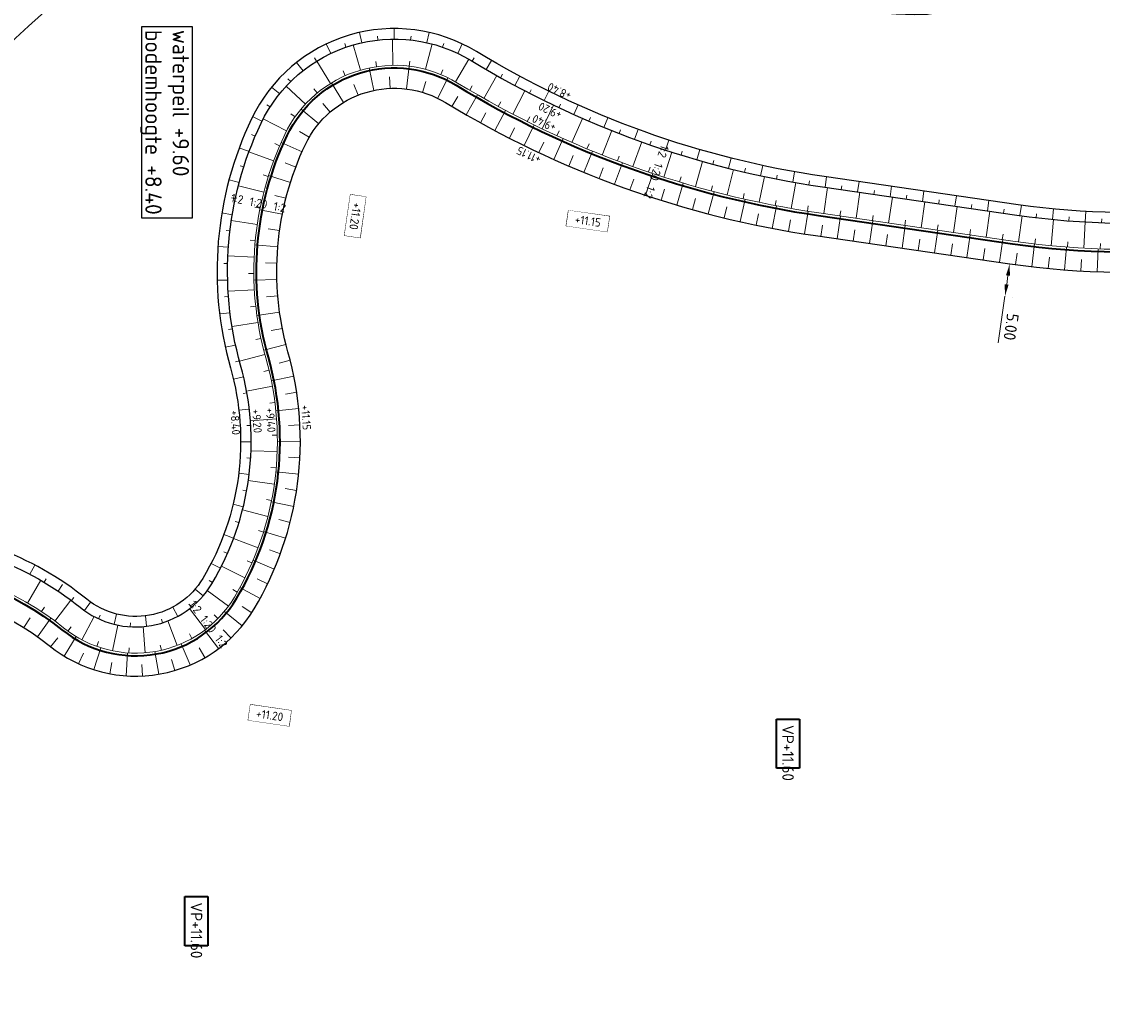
# Model space of a CAD drawing. Header units: metres. Extents: x 232559 to 234458, y 552925 to 554400.
# Tile 36 of 45: x 233079 to 233244, y 554059 to 554210. Entities that reach past the tile are written whole.
import ezdxf
from ezdxf.enums import TextEntityAlignment as Align

# ---------------------------------------------------------------- set-up
doc = ezdxf.new("R2010")
doc.units = ezdxf.units.M
doc.layers.get('Defpoints').update_dxf_attribs({"color": 241})
for name, color, linetype, lineweight in [('N-AL-HOOGTELABEL-S', 7, 'Continuous', 9), ('N-WE-GW-WATERGANG_BODEM-G', 144, 'Continuous', 25), ('N-WE-OB-BESCHOEIING-G', 7, 'OB-BESCHOEIING', 25), ('N-WE-VH-M', 7, 'Continuous', 18), ('X-XX-AL-AANKLEDING-T25', 7, 'Continuous', 25), ('X-XX-AL-AANKLEDING-T35', 7, 'Continuous', 35), ('X-XX-AL-AANKLEDING_WATERPARTIJEN_ALGEMEEN-T25', 7, 'Continuous', 25)]:
    doc.layers.add(name, color=color, linetype=linetype, lineweight=lineweight)
for name, color, linetype, lineweight, true_color in [('N-WE-GW-GRONDWERKLIJN-G', 7, 'Continuous', 18, 0x004c00), ('N-WE-GW-TALUDARCERING_KORT-G', 7, 'Continuous', 18, 0x004c00), ('N-WE-GW-TALUDARCERING_LANG-G', 7, 'Continuous', 13, 0x004c00), ('N-WE-GW-WATERGANG_INSTEEK-G', 7, 'Continuous', 25, 0x004c00), ('N-WE-WH-WATERLIJN-G', 150, 'Continuous', 35, 0x007fff)]:
    doc.layers.add(name, color=color, linetype=linetype, lineweight=lineweight, true_color=true_color)
doc.styles.add('NLCS-ISO', font='NLCS-ISO.ttf')
doc.styles.add('NLCS-ISO-ANNOTATIEF-T18', font='NLCS-ISO.ttf', dxfattribs={"height": 1.8})
doc.styles.add('NLCS-ISO-M500-T25', font='NLCS-ISO.ttf', dxfattribs={"height": 1.25})
doc.styles.add('NLCS-ISO-M500-T35', font='NLCS-ISO.ttf', dxfattribs={"height": 1.75})
doc.linetypes.add('OB-BESCHOEIING', pattern='A,30,-5,[1,NLCS.SHX,S=1,R=0,X=0,Y=0],-5', length=40)
doc.dimstyles.new('NLCS-ANNOTATIEF-T18-PIJL_L2_H2_A', dxfattribs={"dimtxt": 1.8, "dimasz": 1.8, "dimexe": 1.2, "dimexo": 1.2, "dimgap": 0.7, "dimtad": 1, "dimzin": 0, "dimdsep": 46, "dimtxsty": 'NLCS-ISO-ANNOTATIEF-T18', "dimcen": 0, "dimdle": 2, "dimclrd": 7, "dimclre": 251, "dimclrt": 7, "dimazin": 0, "dimtfac": 1, "dimtofl": 0, "dimtmove": 0, "dimatfit": 3, "dimfxl": 2, "dimtfillclr": 256, "dimtolj": 1, "dimtzin": 0, "dimlwd": 9, "dimlwe": 9, "dimarcsym": 0})

# ---------------------------------------------------------------- blocks, each defined once
blk = doc.blocks.new('*D113')
at = {"layer": 'Defpoints', "color": 0, "transparency": 16777216}
for p in [(232796.7, 554139.99), (233296.5, 554125.8)]:
    blk.add_point(p, dxfattribs=at)
at = {"layer": 'N-WE-VH-M', "color": 7, "lineweight": 9, "transparency": 16777216}
blk.add_line((233283.59, 554126.17), (233294.7, 554125.85), dxfattribs=at)
at = {"layer": 'N-WE-VH-M', "color": 7, "transparency": 16777216}
blk.add_solid([(233294.71, 554126.15), (233294.69, 554125.55), (233296.5, 554125.8)], dxfattribs=at)
at = {"layer": 'N-WE-VH-M', "color": 7, "transparency": 16777216, "insert": (233288.29, 554127.64), "char_height": 1.8, "attachment_point": 5, "rotation": 358.3738, "style": 'NLCS-ISO-ANNOTATIEF-T18'}
blk.add_mtext('\\A1;R500.00', dxfattribs=at)
blk = doc.blocks.new('*D143')
at = {"layer": 'Defpoints', "color": 0, "transparency": 16777216}
for p in [(233229.38, 554173.2), (233228.67, 554168.25), (233228.67, 554168.25)]:
    blk.add_point(p, dxfattribs=at)
at = {"layer": 'N-WE-VH-M', "color": 251, "lineweight": 9, "transparency": 16777216}
for p, q in [((233230.57, 554173.02), (233230.57, 554173.02)), ((233229.85, 554168.08), (233229.85, 554168.08))]:
    blk.add_line(p, q, dxfattribs=at)
at = {"layer": 'N-WE-VH-M', "color": 7, "lineweight": 9, "transparency": 16777216}
for p, q in [((233229.13, 554171.41), (233228.93, 554170.03)), ((233228.67, 554168.25), (233227.64, 554161.16))]:
    blk.add_line(p, q, dxfattribs=at)
at = {"layer": 'N-WE-VH-M', "color": 7, "transparency": 16777216}
for points in [[(233229.42, 554171.37), (233228.83, 554171.46), (233229.39, 554173.2)], [(233229.22, 554169.99), (233228.63, 554170.07), (233228.67, 554168.25)]]:
    blk.add_solid(points, dxfattribs=at)
at = {"layer": 'N-WE-VH-M', "color": 7, "transparency": 16777216, "insert": (233229.61, 554163.58), "char_height": 1.8, "attachment_point": 5, "rotation": 261.7345, "style": 'NLCS-ISO-ANNOTATIEF-T18'}
blk.add_mtext('\\A1;5.00', dxfattribs=at)
blk = doc.blocks.new('SAL-HOOGTELABEL_AANLEG-SO')
blk.add_lwpolyline([(-4.84, 1.8), (4.85, 1.8), (4.85, -1.89), (-4.84, -1.89)], close=True)
at = {"style": 'NLCS-ISO'}
blk.add_attdef('HOOGTE', text='', height=2, dxfattribs=at).set_placement((0, 0), align=Align.MIDDLE_CENTER)
blk.add_wipeout([(-4.84, 1.8), (4.85, 1.8), (4.85, -1.89), (-4.84, -1.89)])

msp = doc.modelspace()

# ---------------------------------------------------------------- linework, layer by layer
at = {"layer": 'N-WE-GW-TALUDARCERING_KORT-G'}
for points in [[(233133.11, 554207.315), (233133.043, 554207.911)], [(233138.1, 554207.318), (233138.166, 554207.915)], [(233128.244, 554206.213), (233128.047, 554206.779)], [(233142.968, 554206.223), (233143.164, 554206.79)], [(233123.74, 554204.065), (233123.423, 554204.575)], [(233147.475, 554204.082), (233147.786, 554204.595)], [(233128.116, 554201.867), (233127.792, 554202.598)], [(233132.904, 554203.255), (233132.787, 554204.046)], [(233137.888, 554203.316), (233137.986, 554204.11)], [(233142.708, 554202.045), (233143.015, 554202.784)], [(233119.819, 554200.979), (233119.398, 554201.406)], [(233134.959, 554199.941), (233134.882, 554201.689)], [(233139.899, 554199.333), (233140.398, 554201.01)], [(233151.795, 554201.566), (233152.088, 554202.089)], [(233123.873, 554199.251), (233123.365, 554199.869)], [(233130.092, 554198.901), (233129.448, 554200.528)], [(233147.092, 554199.652), (233147.498, 554200.342)], [(233156.201, 554199.202), (233156.475, 554199.736)], [(233125.833, 554196.327), (233124.692, 554197.654)], [(233144.394, 554197.183), (233145.292, 554198.685)], [(233151.445, 554197.192), (233151.826, 554197.895)], [(233116.675, 554197.104), (233116.17, 554197.428)], [(233120.481, 554195.598), (233119.827, 554196.059)], [(233148.728, 554194.69), (233149.575, 554196.221)], [(233160.687, 554196.995), (233160.943, 554197.538)], [(233155.879, 554194.881), (233156.236, 554195.597)], [(233165.248, 554194.946), (233165.484, 554195.497)], [(233114.407, 554192.655), (233113.855, 554192.891)], [(233122.649, 554192.502), (233121.137, 554193.383)], [(233153.142, 554192.342), (233153.938, 554193.901)], [(233160.389, 554192.724), (233160.722, 554193.451)], [(233169.878, 554193.058), (233170.094, 554193.618)], [(233118.133, 554191.195), (233117.398, 554191.511)], [(233157.632, 554190.144), (233158.376, 554191.728)], [(233164.97, 554190.721), (233165.278, 554191.459)], [(233174.571, 554191.334), (233174.768, 554191.901)], [(233162.193, 554188.095), (233162.884, 554189.704)], [(233169.617, 554188.876), (233169.899, 554189.624)], [(233179.322, 554189.776), (233179.498, 554190.35)], [(233112.667, 554187.97), (233112.095, 554188.152)], [(233120.596, 554187.948), (233118.959, 554188.566)], [(233166.82, 554186.2), (233167.456, 554187.831)], [(233174.324, 554187.19), (233174.581, 554187.948)], [(233184.124, 554188.386), (233184.281, 554188.965)], [(233188.972, 554187.164), (233189.109, 554187.749)], [(233116.4, 554186.508), (233115.636, 554186.746)], [(233171.508, 554184.461), (233172.089, 554186.111)], [(233179.086, 554185.666), (233179.316, 554186.432)], [(233193.86, 554186.114), (233193.976, 554186.703)], [(233176.25, 554182.878), (233176.776, 554184.547)], [(233183.897, 554184.306), (233184.101, 554185.079)], [(233198.782, 554185.236), (233198.877, 554185.828)], [(233203.728, 554184.502), (233203.814, 554185.095)], [(233208.676, 554183.783), (233208.763, 554184.377)], [(233111.38, 554183.14), (233110.793, 554183.267)], [(233119.093, 554183.182), (233117.398, 554183.614)], [(233181.043, 554181.455), (233181.513, 554183.14)], [(233188.751, 554183.11), (233188.929, 554183.89)], [(233193.644, 554182.081), (233193.795, 554182.867)], [(233213.624, 554183.064), (233213.711, 554183.658)], [(233218.572, 554182.345), (233218.659, 554182.939)], [(233115.158, 554181.667), (233114.374, 554181.825)], [(233185.881, 554180.191), (233186.294, 554181.892)], [(233198.569, 554181.22), (233198.694, 554182.01)], [(233203.516, 554180.491), (233203.631, 554181.282)], [(233223.52, 554181.626), (233223.607, 554182.22)], [(233228.469, 554180.908), (233228.555, 554181.501)], [(233190.758, 554179.09), (233191.115, 554180.804)], [(233195.669, 554178.152), (233195.968, 554179.876)], [(233208.464, 554179.772), (233208.579, 554180.563)], [(233213.412, 554179.053), (233213.527, 554179.845)], [(233233.422, 554180.226), (233233.493, 554180.822)], [(233238.398, 554179.739), (233238.443, 554180.337)], [(233243.39, 554179.464), (233243.41, 554180.064)], [(233110.558, 554178.21), (233109.962, 554178.281)], [(233118.128, 554178.278), (233116.395, 554178.52)], [(233200.608, 554177.376), (233200.859, 554179.108)], [(233205.556, 554176.657), (233205.807, 554178.389)], [(233218.36, 554178.334), (233218.475, 554179.126)], [(233223.308, 554177.615), (233223.423, 554178.407)], [(233114.421, 554176.723), (233113.625, 554176.8)], [(233210.504, 554175.939), (233210.756, 554177.67)], [(233215.452, 554175.22), (233215.704, 554176.952)], [(233220.4, 554174.501), (233220.652, 554176.233)], [(233228.256, 554176.897), (233228.371, 554177.688)], [(233233.21, 554176.223), (233233.303, 554177.018)], [(233238.187, 554175.744), (233238.247, 554176.541)], [(233243.179, 554175.469), (233243.206, 554176.269)], [(233225.348, 554173.782), (233225.6, 554175.514)], [(233230.297, 554173.067), (233230.536, 554174.8)], [(233110.209, 554173.224), (233109.609, 554173.238)], [(233117.713, 554173.298), (233115.964, 554173.346)], [(233235.262, 554172.484), (233235.432, 554174.225)], [(233240.247, 554172.1), (233240.347, 554173.847)], [(233114.197, 554171.731), (233113.397, 554171.725)], [(233110.336, 554168.228), (233109.737, 554168.184)], [(233117.853, 554168.303), (233116.109, 554168.157)], [(233114.488, 554166.741), (233113.693, 554166.654)], [(233110.937, 554163.266), (233110.345, 554163.166)], [(233118.545, 554163.353), (233116.828, 554163.015)], [(233115.291, 554161.808), (233114.509, 554161.639)], [(233112.007, 554158.384), (233111.428, 554158.228)], [(233119.746, 554158.501), (233118.05, 554158.07)], [(233116.52, 554156.963), (233115.742, 554156.777)], [(233113.149, 554153.519), (233112.558, 554153.415)], [(233120.734, 554153.602), (233119.003, 554153.342)], [(233117.416, 554152.046), (233116.623, 554151.945)], [(233113.721, 554148.554), (233113.122, 554148.521)], [(233121.228, 554148.628), (233119.48, 554148.543)], [(233117.78, 554147.062), (233116.98, 554147.047)], [(233113.707, 554143.557), (233113.108, 554143.594)], [(233121.223, 554143.63), (233119.475, 554143.72)], [(233117.606, 554142.067), (233116.809, 554142.138)], [(233113.106, 554138.596), (233112.516, 554138.703)], [(233120.719, 554138.658), (233118.989, 554138.921)], [(233116.897, 554137.12), (233116.113, 554137.276)], [(233111.927, 554133.74), (233111.354, 554133.916)], [(233119.722, 554133.761), (233118.026, 554134.195)], [(233115.662, 554132.278), (233114.898, 554132.517)], [(233110.186, 554129.056), (233109.637, 554129.298)], [(233118.24, 554128.987), (233116.597, 554129.589)], [(233113.914, 554127.596), (233113.18, 554127.915)], [(233082.256, 554124.638), (233082.564, 554125.153)], [(233116.289, 554124.386), (233114.714, 554125.149)], [(233107.908, 554124.609), (233107.391, 554124.913)], [(233111.673, 554123.128), (233110.978, 554123.525)], [(233086.407, 554121.854), (233086.767, 554122.334)], [(233081.851, 554120.171), (233082.291, 554120.839)], [(233104.679, 554120.829), (233104.302, 554121.296)], [(233113.883, 554120.006), (233112.41, 554120.95)], [(233079.172, 554117.733), (233080.102, 554119.215)], [(233090.547, 554119.076), (233090.798, 554119.621)], [(233100.301, 554118.473), (233100.119, 554119.044)], [(233108.724, 554119.11), (233108.151, 554119.669)], [(233085.875, 554117.207), (233086.347, 554117.852)], [(233095.367, 554117.861), (233095.404, 554118.46)], [(233110.712, 554116.155), (233109.503, 554117.42)], [(233083.232, 554114.819), (233084.312, 554116.195)], [(233090.276, 554114.869), (233090.547, 554115.622)], [(233104.771, 554116.077), (233104.379, 554116.774)], [(233087.493, 554112.226), (233088.218, 554113.818)], [(233095.157, 554113.866), (233095.205, 554114.665)], [(233100.123, 554114.28), (233099.943, 554115.06)], [(233106.723, 554113.161), (233105.846, 554114.675)], [(233092.245, 554110.711), (233092.575, 554112.43)], [(233097.221, 554110.36), (233097.136, 554112.108)], [(233102.139, 554111.192), (233101.645, 554112.871)]]:
    msp.add_lwpolyline(points, dxfattribs=at)
at = {"layer": 'N-WE-GW-TALUDARCERING_LANG-G'}
for points in [[(233130.646, 554206.899), (233130.293, 554208.459)], [(233135.394, 554203.454), (233135.345, 554207.454)], [(233135.605, 554207.455), (233135.604, 554209.055)], [(233140.564, 554206.906), (233140.916, 554208.467)], [(233125.932, 554205.264), (233125.243, 554206.708)], [(233130.463, 554202.723), (233129.349, 554206.564)], [(233140.341, 554202.843), (233141.361, 554206.711)], [(233145.281, 554205.277), (233145.967, 554206.723)], [(233144.946, 554200.935), (233146.961, 554204.39)], [(233149.624, 554202.805), (233150.43, 554204.188)], [(233121.694, 554202.631), (233120.704, 554203.888)], [(233125.906, 554200.702), (233123.807, 554204.107)], [(233132.483, 554199.624), (233131.751, 554203.047)], [(233137.455, 554199.843), (233137.882, 554203.317)], [(233142.225, 554198.425), (233143.765, 554201.568)], [(233149.258, 554198.403), (233151.226, 554201.886)], [(233153.988, 554200.365), (233154.744, 554201.775)], [(233118.139, 554199.129), (233116.897, 554200.137)], [(233122.053, 554197.539), (233119.122, 554200.261)], [(233127.855, 554197.792), (233126.045, 554200.787)], [(233153.652, 554196.018), (233155.5, 554199.565)], [(233158.434, 554198.079), (233159.141, 554199.514)], [(233146.55, 554195.918), (233148.296, 554198.952)], [(233124.081, 554194.547), (233121.391, 554196.786)], [(233150.925, 554193.498), (233152.568, 554196.588)], [(233158.124, 554193.783), (233159.851, 554197.391)], [(233162.959, 554195.95), (233163.614, 554197.41)], [(233115.444, 554194.93), (233114.01, 554195.64)], [(233119.184, 554193.463), (233115.633, 554195.304)], [(233155.378, 554191.224), (233156.917, 554194.368)], [(233162.671, 554191.703), (233164.273, 554195.368)], [(233167.554, 554193.982), (233168.159, 554195.463)], [(233167.285, 554189.779), (233168.762, 554193.496)], [(233172.217, 554192.176), (233172.768, 554193.678)], [(233121.544, 554190.261), (233118.343, 554191.677)], [(233159.904, 554189.1), (233161.338, 554192.293)], [(233171.963, 554188.013), (233173.312, 554191.779)], [(233176.939, 554190.535), (233177.438, 554192.055)], [(233113.481, 554190.333), (233111.981, 554190.89)], [(233117.206, 554188.874), (233113.454, 554190.261)], [(233164.499, 554187.129), (233165.825, 554190.367)], [(233176.698, 554186.408), (233177.917, 554190.218)], [(233181.717, 554189.06), (233182.162, 554190.597)], [(233186.543, 554187.754), (233186.934, 554189.305)], [(233169.157, 554185.311), (233170.374, 554188.592)], [(233181.485, 554184.966), (233182.574, 554188.815)], [(233191.412, 554186.618), (233191.748, 554188.182)], [(233119.779, 554185.586), (233116.441, 554186.638)], [(233173.872, 554183.65), (233174.98, 554186.97)], [(233186.319, 554183.687), (233187.275, 554187.571)], [(233191.193, 554182.575), (233192.017, 554186.489)], [(233196.318, 554185.653), (233196.599, 554187.228)], [(233201.254, 554184.861), (233201.484, 554186.444)], [(233111.966, 554185.571), (233110.42, 554185.982)], [(233115.716, 554184.103), (233111.842, 554185.097)], [(233178.641, 554182.146), (233179.637, 554185.501)], [(233196.103, 554181.629), (233196.792, 554185.569)], [(233201.042, 554180.85), (233201.617, 554184.808)], [(233206.202, 554184.142), (233206.432, 554185.726)], [(233211.15, 554183.423), (233211.38, 554185.007)], [(233183.457, 554180.803), (233184.341, 554184.189)], [(233188.315, 554179.621), (233189.085, 554183.035)], [(233205.99, 554180.131), (233206.565, 554184.09)], [(233210.938, 554179.412), (233211.513, 554183.371)], [(233216.098, 554182.705), (233216.328, 554184.288)], [(233221.046, 554181.986), (233221.276, 554183.569)], [(233225.995, 554181.267), (233226.225, 554182.85)], [(233118.543, 554180.743), (233115.109, 554181.419)], [(233193.209, 554178.601), (233193.866, 554182.039)], [(233198.135, 554177.745), (233198.677, 554181.203)], [(233215.886, 554178.694), (233216.461, 554182.652)], [(233220.834, 554177.975), (233221.409, 554181.933)], [(233225.782, 554177.256), (233226.357, 554181.214)], [(233230.943, 554180.549), (233231.166, 554182.134)], [(233235.907, 554179.956), (233236.063, 554181.549)], [(233240.892, 554179.575), (233240.98, 554181.173)], [(233110.91, 554180.685), (233109.332, 554180.948)], [(233114.726, 554179.205), (233110.77, 554179.794)], [(233203.082, 554177.017), (233203.585, 554180.48)], [(233208.03, 554176.298), (233208.533, 554179.762)], [(233230.73, 554176.54), (233231.278, 554180.502)], [(233235.696, 554175.958), (233236.08, 554179.94)], [(233240.681, 554175.581), (233240.901, 554179.575)], [(233212.978, 554175.579), (233213.481, 554179.043)], [(233217.926, 554174.86), (233218.429, 554178.324)], [(233222.874, 554174.142), (233223.377, 554177.605)], [(233227.822, 554173.423), (233228.325, 554176.886)], [(233232.777, 554172.75), (233233.185, 554176.226)], [(233110.324, 554175.721), (233108.728, 554175.833)], [(233117.852, 554175.794), (233114.364, 554176.085)], [(233237.753, 554172.267), (233238.022, 554175.756)], [(233242.744, 554171.982), (233242.873, 554175.48)], [(233114.245, 554174.23), (233110.249, 554174.409)], [(233110.213, 554170.725), (233108.613, 554170.684)], [(233117.713, 554170.798), (233114.215, 554170.701)], [(233114.278, 554169.232), (233110.285, 554169)], [(233110.577, 554165.74), (233108.989, 554165.547)], [(233118.13, 554165.818), (233114.664, 554165.333)], [(233114.826, 554164.265), (233110.878, 554163.622)], [(233111.414, 554160.812), (233109.851, 554160.47)], [(233119.096, 554160.915), (233115.705, 554160.049)], [(233115.881, 554159.38), (233112.02, 554158.334)], [(233112.645, 554155.967), (233111.088, 554155.598)], [(233120.301, 554156.064), (233116.87, 554155.372)], [(233117.034, 554154.516), (233113.099, 554153.799)], [(233113.508, 554151.045), (233111.919, 554150.862)], [(233121.043, 554151.121), (233117.56, 554150.775)], [(233117.665, 554149.559), (233113.675, 554149.268)], [(233113.788, 554146.056), (233112.188, 554146.06)], [(233121.288, 554146.129), (233117.788, 554146.133)], [(233117.76, 554144.562), (233113.762, 554144.701)], [(233113.48, 554141.068), (233111.891, 554141.26)], [(233117.318, 554139.584), (233113.358, 554140.151)], [(233121.033, 554141.138), (233117.551, 554141.491)], [(233120.282, 554136.197), (233116.852, 554136.896)], [(233112.588, 554136.151), (233111.033, 554136.529)], [(233116.345, 554134.682), (233112.469, 554135.671)], [(233111.126, 554131.373), (233109.626, 554131.93)], [(233119.04, 554131.356), (233115.698, 554132.393)], [(233114.851, 554129.913), (233111.103, 554131.312)], [(233080.077, 554125.862), (233080.824, 554127.277)], [(233109.113, 554126.799), (233107.689, 554127.529)], [(233112.853, 554125.332), (233109.278, 554127.125)], [(233117.322, 554126.662), (233114.1, 554128.028)], [(233079.725, 554121.486), (233081.732, 554124.947)], [(233084.368, 554123.3), (233085.037, 554124.297)], [(233106.468, 554122.569), (233105.252, 554123.608)], [(233115.144, 554122.164), (233112.074, 554123.845)], [(233083.897, 554118.735), (233086.287, 554121.943)], [(233110.337, 554121.018), (233107.106, 554123.376)], [(233088.386, 554120.327), (233089.313, 554121.632)], [(233102.599, 554119.447), (233101.841, 554120.856)], [(233106.856, 554117.452), (233104.42, 554120.625)], [(233112.413, 554117.986), (233109.711, 554120.211)], [(233081.247, 554116.338), (233083.289, 554119.181)], [(233087.992, 554115.88), (233089.868, 554119.413)], [(233092.901, 554118.245), (233093.292, 554119.796)], [(233097.863, 554117.938), (233097.666, 554119.525)], [(233102.511, 554115.012), (233101.069, 554118.743)], [(233092.68, 554114.193), (233093.485, 554118.111)], [(233097.655, 554113.895), (233097.322, 554117.882)], [(233108.807, 554114.539), (233106.706, 554117.338)], [(233085.285, 554113.396), (233087.104, 554116.385)], [(233104.49, 554112.04), (233103.108, 554115.256)], [(233089.824, 554111.327), (233090.887, 554114.662)], [(233094.723, 554110.387), (233094.969, 554113.878)], [(233099.705, 554110.629), (233099.121, 554114.08)]]:
    msp.add_lwpolyline(points, dxfattribs=at)

# ---------------------------------------------------------------- texts
at = {"layer": 'N-WE-VH-M', "style": 'NLCS-ISO-M500-T25'}
for s, rotation, p in [('+8.40', 154.33562, (233161.198, 554200.407)), ('+9.20', 154.33562, (233159.771, 554197.43)), ('+9.40', 154.33562, (233158.864, 554195.535)), ('+11.15', 154.33562, (233156.53, 554190.666)), ('+9.40', 273.95894, (233115.779, 554149.304)), ('+11.15', 273.95894, (233121.165, 554149.683)), ('+8.40', 273.95894, (233110.39, 554148.926)), ('+9.20', 273.95894, (233113.683, 554149.157))]:
    msp.add_text(s, height=1.25, rotation=rotation, dxfattribs=at).set_placement(p, align=Align.BOTTOM_CENTER)
at = {"layer": 'X-XX-AL-AANKLEDING-T25', "style": 'NLCS-ISO'}
for s, rotation, p in [('1:2', 251.31924, (233175.613, 554190.66)), ('1:20', 251.31924, (233174.556, 554187.534)), ('1:2', 251.31924, (233173.499, 554184.408)), ('1:2', 348.93412, (233111.467, 554182.073)), ('1:20', 348.93412, (233114.705, 554181.44)), ('1:2', 348.93412, (233117.944, 554180.807)), ('1:2', 306.74336, (233104.457, 554120.277)), ('1:20', 306.74336, (233106.431, 554117.632)), ('1:2', 306.74336, (233108.405, 554114.988))]:
    msp.add_text(s, height=1.3, rotation=rotation, dxfattribs=at).set_placement(p, align=Align.BOTTOM_CENTER)
at = {"layer": 'X-XX-AL-AANKLEDING-T35', "char_height": 1.75, "attachment_point": 1, "rotation": 270, "style": 'NLCS-ISO-M500-T35', "bg_fill": 16, "box_fill_scale": 1.5, "bg_fill_color": 256, "bg_fill_transparency": 0}
for insert in [(233196.483, 554102.893), (233106.332, 554075.845)]:
    msp.add_mtext_dynamic_manual_height_columns('VP+11.60', width=5.73179, gutter_width=8.75, heights=[0], dxfattribs=dict(at, insert=insert))
at = {"layer": 'X-XX-AL-AANKLEDING_WATERPARTIJEN_ALGEMEEN-T25', "insert": (233104.32, 554208.853), "char_height": 2.5, "attachment_point": 1, "rotation": 270, "style": 'NLCS-ISO-M500-T25', "bg_fill": 19, "box_fill_scale": 1.2, "bg_fill_color": 256, "bg_fill_transparency": 0}
msp.add_mtext('waterpeil +9.60\\Pbodemhoogte +8.40', dxfattribs=at)

# ---------------------------------------------------------------- dimensions: what is measured, and where the dimension line sits
at = {"layer": 'N-WE-VH-M'}
dim = msp.add_linear_dim(base=(233228.667, 554168.248), p1=(233229.384, 554173.196), p2=(233228.666, 554168.248), angle=261.73453, dimstyle='NLCS-ANNOTATIEF-T18-PIJL_L2_H2_A', dxfattribs=at)
dim.commit()
dim.dimension.update_dxf_attribs({"geometry": '*D143', "text_midpoint": (233228.023, 554163.814), "dimtype": 161})
dim = msp.add_radius_dim(center=(232796.704, 554139.992), mpoint=(233296.502, 554125.802), dimstyle='NLCS-ANNOTATIEF-T18-PIJL_L2_H2_A', dxfattribs=at)
dim.commit()
dim.dimension.update_dxf_attribs({"geometry": '*D113', "text_midpoint": (233288.245, 554126.037), "dimtype": 164})

# ---------------------------------------------------------------- next in the draw order: linework, layer by layer
at = {"layer": 'N-WE-GW-GRONDWERKLIJN-G', "flags": 128}
msp.add_lwpolyline([(233034.864, 554060.735, -0.4323638), (233037.429, 554062.658, 0.2932898), (233043.858, 554065.482, 0.2507252), (233045.783, 554085.677, -0.1928476), (233045.289, 554118.026, -0.319485), (233059.292, 554127.333, -0.163137), (233085.215, 554117.714, 0.4562711), (233111.236, 554122.378, 0.2061416), (233116.03, 554158.844, -0.1820303), (233118.906, 554192.904, -0.4444862), (233145.246, 554200.756, 0.1008403), (233200.29, 554180.959), (233229.889, 554176.659, 0.0657898), (233261.723, 554176.25, 0.2691668), (233282.49, 554192.976, -0.118424), (233311.42, 554235.07, 0.410501), (233312.312, 554250.22, 0.410501)], format="xyb", dxfattribs=at)
at = {"layer": 'N-WE-GW-WATERGANG_BODEM-G', "flags": 128}
for points in [[(233225.798, 554217.35, 0.4276553), (233232.127, 554212.776, 0.1836674), (233268.211, 554234.687, -0.2884626), (233277.325, 554237.987, 0.2842599), (233298.553, 554245.485, -0.4659059), (233307.126, 554245.669, -0.4085719), (233306.753, 554238.394, 0.1156793), (233277.263, 554194.985, -0.2680193), (233260.963, 554181.799, -0.0655761), (233230.694, 554182.201), (233201.095, 554186.501, -0.1008403), (233148.158, 554205.54, 0.4444862), (233113.85, 554195.311, 0.1820303), (233110.642, 554157.318, -0.2061416), (233106.425, 554125.244, -0.4562711), (233088.731, 554122.073, 0.163137), (233059.471, 554132.93, 0.319485), (233040.059, 554120.029, 0.1928476), (233040.617, 554083.516, -0.1859973), (233040.943, 554072.087, -0.2563248), (233035.492, 554067.212, 0.3055788), (233030.235, 554061.567)], [(233221.612, 554216.927, -0.4276553), (233216.326, 554211.179, -0.1907899), (233175.361, 554226.51), (233166.141, 554234.847, 0.3383241), (233118.219, 554238.818, 0.1505562), (233009.012, 554109.725, 0.1690748), (233006.759, 554076.795, 0.2949843), (233012.904, 554071.292), (233018.175, 554070.459, -0.4744979), (233023.561, 554061.225, -0.4744979)]]:
    msp.add_lwpolyline(points, format="xyb", dxfattribs=at)
at = {"layer": 'N-WE-GW-WATERGANG_INSTEEK-G', "flags": 128}
for points in [[(233314.943, 554252.528, 0.4659059), (233290.449, 554252.003, -0.2842599), (233279.537, 554248.149, 0.2884626), (233260.006, 554241.078, -0.204877), (233226.276, 554222.438), (233220.126, 554221.817, -0.2120573), (233182.336, 554234.224), (233173.116, 554242.561, 0.3383241), (233112.609, 554247.575, 0.1505562), (232999.446, 554113.807, 0.1634169), (232996.389, 554075.346, 0.3009789), (233009.253, 554063.567), (233036.883, 554059.201)], [(233036.883, 554059.201, 0.2932898), (233046.773, 554063.545, 0.2507252), (233049.012, 554087.028, -0.1928476), (233048.557, 554116.774, -0.319485), (233059.18, 554123.834, -0.163137), (233083.017, 554114.989, 0.4562711), (233114.242, 554120.587, 0.2061416), (233119.397, 554159.797, -0.1820303), (233122.066, 554191.399, -0.4444862), (233143.426, 554197.767, 0.1008403), (233199.787, 554177.495), (233229.386, 554173.196, 0.0659053), (233262.194, 554172.781, 0.2697044), (233285.758, 554191.721, -0.118424), (233313.762, 554232.468, 0.410501), (233314.943, 554252.528)]]:
    msp.add_lwpolyline(points, format="xyb", dxfattribs=at)
at = {"layer": 'N-WE-OB-BESCHOEIING-G', "ltscale": 0.25, "flags": 128}
msp.add_lwpolyline([(233031.816, 554061.318, -0.3055788), (233035.854, 554065.654, 0.2563248), (233042.451, 554071.554, 0.1859973), (233042.093, 554084.133, -0.1928476), (233041.553, 554119.456, -0.319485), (233059.419, 554131.331, -0.163137), (233087.726, 554120.827, 0.4562711), (233107.799, 554124.425, 0.2061416), (233112.181, 554157.754, -0.1820303), (233115.295, 554194.623, -0.4444862), (233147.326, 554204.173, 0.1008403), (233200.865, 554184.918), (233230.464, 554180.618, 0.0656414), (233261.181, 554180.213, 0.2683933), (233278.757, 554194.411, -0.1156793), (233307.836, 554237.217, 0.4085718), (233308.324, 554246.727)], format="xyb", dxfattribs=at)
at = {"layer": 'N-WE-WH-WATERLIJN-G', "flags": 128}
msp.add_lwpolyline([(233033.82, 554060.9, -0.2679492), (233037.367, 554062.263, 0.2932898), (233044.191, 554065.261, 0.2507252), (233046.152, 554085.832, -0.1928476), (233045.662, 554117.883, -0.319485), (233059.279, 554126.933, -0.163137), (233084.964, 554117.402, 0.4562711), (233111.579, 554122.173, 0.2061416), (233116.415, 554158.953, -0.1820303), (233119.267, 554192.732, -0.4444862), (233145.038, 554200.415, 0.1008403), (233200.232, 554180.563), (233229.832, 554176.263, 0.0658037), (233261.777, 554175.853, 0.2692339), (233282.864, 554192.833, -0.118424), (233311.688, 554234.772, 0.410501), (233312.613, 554250.484, 0.4917048), (233294.753, 554249.391, 0.005805), (233294.589, 554249.18, -0.290951), (233278.473, 554243.263, 0.2884626), (233263.951, 554238.005, -0.2033627), (233227.086, 554217.494)], format="xyb", dxfattribs=at)
at = {"layer": 'N-WE-WH-WATERLIJN-G', "ltscale": 2}
msp.add_lwpolyline([(233020.298, 554063.036, 0.2679504), (233017.344, 554065.427), (233012.651, 554066.168, -0.2935286), (233002.4, 554075.3, -0.1704531), (233004.781, 554111.53, -0.150782), (233115.954, 554242.83, -0.3380776), (233170.378, 554238.296), (233178.983, 554230.515, 0.2105394), (233220.321, 554216.811)], format="xyb", dxfattribs=at)

# ---------------------------------------------------------------- next in the draw order: block references
at = {"layer": 'N-AL-HOOGTELABEL-S'}
for p, xscale, yscale, zscale, rotation, values in [((233129.679, 554180.456), 0.6499999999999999, 0.6499999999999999, 0.6499999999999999, 261.7937324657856, {'HOOGTE': '+11.20'}), ((233165.106, 554179.731), 0.65, 0.65, 0.65, 351.7145579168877, {'HOOGTE': '+11.15'}), ((233116.62, 554104.384), 0.65, 0.65, 0.65, 351.7345290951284, {'HOOGTE': '+11.20'})]:
    msp.add_blockref('SAL-HOOGTELABEL_AANLEG-SO', p, dxfattribs=dict(at, xscale=xscale, yscale=yscale, zscale=zscale, rotation=rotation)).add_auto_attribs(values)

doc.saveas('drawing.dxf')
